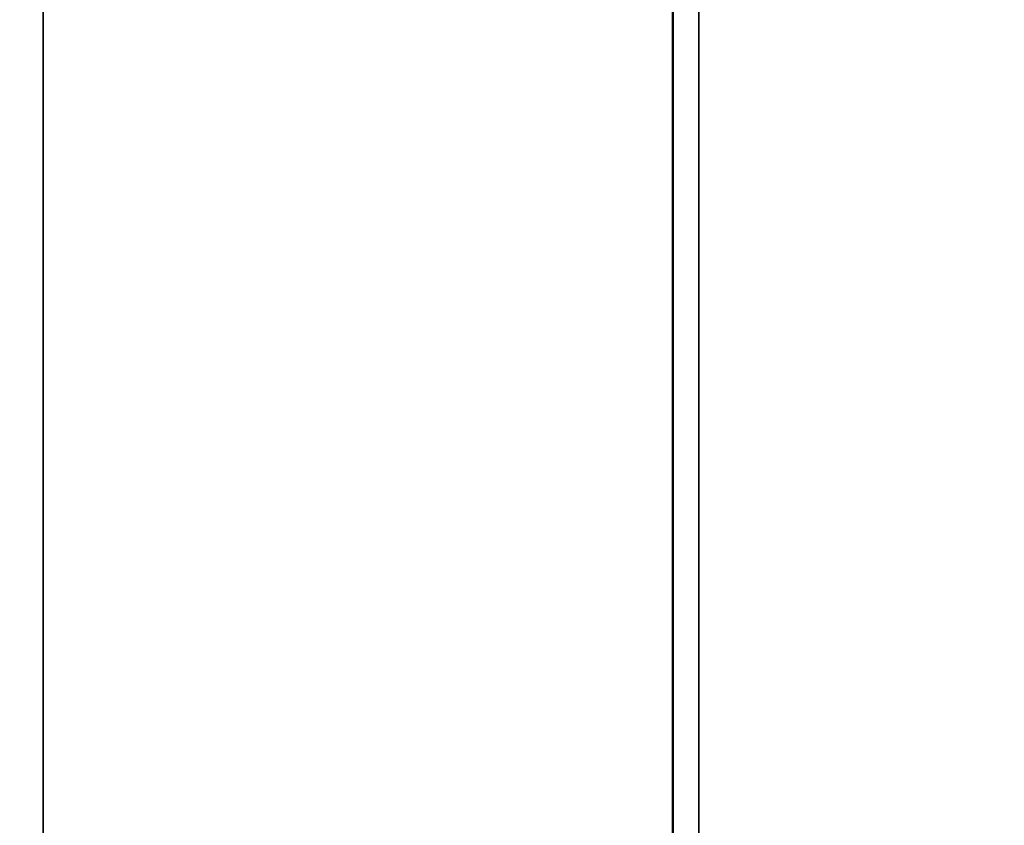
# Model space of a CAD drawing. Header units: millimetres. Extents: x 50 to 3176, y 50 to 2109.
# Tile 230 of 256: x 245.57 to 247.79, y 1617.46 to 1619.28. Entities that reach past the tile are written whole.
import ezdxf

# ---------------------------------------------------------------- set-up
doc = ezdxf.new("R2010")
doc.units = ezdxf.units.MM
doc.header["$LTSCALE"] = 10
doc.layers.add('Visible (ISO)', color=7, linetype='Continuous', lineweight=50)
doc.layers.add('Visible Narrow (ISO)', color=7, linetype='Continuous', lineweight=35)

msp = doc.modelspace()

# ---------------------------------------------------------------- linework, layer by layer
at = {"layer": 'Visible (ISO)'}
msp.add_line((247.0459, 1612.7898), (247.0459, 1623.5608), dxfattribs=at)
for points, knots in [([(278.8956, 1615.3615), (280.8423, 1616.4855), (282.4761, 1618.1489), (284.9601, 1622.3894), (285.806, 1624.9707), (286.6229, 1630.7942), (286.5902, 1634.0384), (285.6474, 1640.8552), (284.7372, 1644.4266), (282.1326, 1651.5345), (280.439, 1655.0698), (276.4398, 1661.7479), (274.1349, 1664.8896), (269.1456, 1670.4628), (266.462, 1672.8933), (260.9849, 1676.7965), (258.1924, 1678.2684), (252.78, 1680.1), (250.1605, 1680.4602), (247.0478, 1680.1776), (246.3553, 1680.0626), (245.6853, 1679.8977)], [3.926991, 3.926991, 3.926991, 3.926991, 4.244387, 4.244387, 4.563649, 4.563649, 4.884248, 4.884248, 5.204916, 5.204916, 5.525466, 5.525466, 5.845974, 5.845974, 6.166542, 6.166542, 6.487227, 6.487227, 6.80773, 6.80773, 6.902702, 6.902702, 6.902702, 6.902702]), ([(247.0216, 1623.5868), (247.5669, 1623.0001), (248.1204, 1622.4304), (250.9581, 1619.6383), (253.3494, 1617.7034), (258.1756, 1614.5959), (260.61, 1613.4236), (265.3347, 1611.9355), (267.6248, 1611.6197), (271.8821, 1611.8756), (273.8488, 1612.4478), (275.5722, 1613.4428)], [2.733922, 2.733922, 2.733922, 2.733922, 2.803059, 2.803059, 3.084042, 3.084042, 3.365025, 3.365025, 3.646008, 3.646008, 3.926991, 3.926991, 3.926991, 3.926991])]:
    msp.add_open_spline(points, degree=3, knots=knots, dxfattribs=at)
at = {"layer": 'Visible Narrow (ISO)'}
for p, q in [((245.6234, 1624.3941), (245.6234, 1612.9864)), ((247.1045, 1623.4979), (247.1045, 1612.7081))]:
    msp.add_line(p, q, dxfattribs=at)
for centre, major_axis, start_param, end_param in [((260.6456, 1646.9715), (18.25, -31.6099), 0, 2.975711), ((257.3222, 1645.0527), (-18.25, 31.6099), 3.141593, 6.117304), ((257.2161, 1644.9915), (-18.175, 31.48), 1.952201, 6.117304)]:
    msp.add_ellipse(centre, major_axis=major_axis, ratio=0.57735, start_param=start_param, end_param=end_param, dxfattribs=at)

doc.saveas('drawing.dxf')
